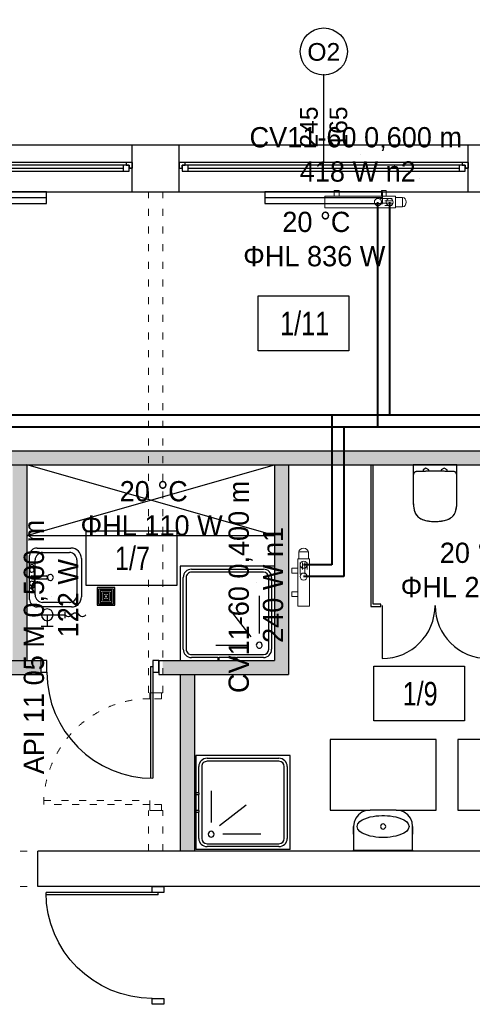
# Model space of a CAD drawing. Header units: millimetres. Extents: x 3698380 to 4312681, y 939872 to 1104488.
# Tile 62 of 93: x 4082736 to 4086576, y 1046630 to 1054991. Entities that reach past the tile are written whole.
import ezdxf
from ezdxf.enums import TextEntityAlignment as Align
from ezdxf.lldxf.tags import DXFTag

# ---------------------------------------------------------------- set-up
doc = ezdxf.new("R2010")
doc.units = ezdxf.units.MM
doc.header["$LTSCALE"] = 10
doc.linetypes.add('ACAD_ISO03W100', pattern=[30, 12, -18])
doc.linetypes.add('CHSW', pattern=[0])
for name, color, linetype, lineweight in [('0 20 cienka', 8, 'Continuous', 20), ('A-DOOR', 7, 'Continuous', 9), ('P-SANR-FIXT', 7, 'Continuous', 9), ('SAN_Armatura CO na rozwinięciu', 7, 'Continuous', 13), ('SAN_Armatura CO na rzucie', 7, 'Continuous', 13), ('SAN_Grzejniki CO na rzucie', 7, 'Continuous', 13), ('SAN_Przewody powrotne CO na rzucie', 5, 'Continuous', 40), ('SAN_Przewody zasilające CO na rzucie', 1, 'Continuous', 40)]:
    doc.layers.add(name, color=color, linetype=linetype, lineweight=lineweight)
for name, color, linetype in [('A_bloki', 252, 'Continuous'), ('A_kreskowanie', 8, 'Continuous'), ('A_opis_pom', 3, 'Continuous'), ('A_podciąg', 8, '300118_49_XR_0034$0$300118_49_XR_0033$0$( Dashed )'), ('A_sc_istn', 252, 'Continuous'), ('A_sc_proj', 2, 'Continuous'), ('A_stolarka', 252, 'Continuous'), ('A_wymiary', 1, 'Continuous'), ('SAN_Piony CO na rzucie', 8, 'Continuous')]:
    doc.layers.add(name, color=color, linetype=linetype)
doc.layers.add('SAN_Etykiety pomieszczeń na rzucie', color=7, linetype='Continuous', true_color=0x8e8e8e)
doc.styles.add('Etykiety pomieszczeń na rzucie', font='txt')
doc.styles.add('Grzejniki CO na rzucie', font='txt')
doc.styles.get("Standard").update_dxf_attribs({"font": 'arial.ttf'})
doc.styles.add('Strzałki', font='ic-isocp.shx', dxfattribs={"width": 0.8})
tags = doc.linetypes.add('300118_49_XR_0034$0$300118_49_XR_0033$0$( Dashed )', pattern=[0.75, 0.5, -0.25]).pattern_tags.tags
tags[6:7] = [DXFTag(74, 4), DXFTag(75, 0), DXFTag(340, '0'), DXFTag(46, 1.0), DXFTag(50, 0.0), DXFTag(44, 0.0), DXFTag(45, 0.0)]
tags[4:5] = [DXFTag(74, 4), DXFTag(75, 0), DXFTag(340, '0'), DXFTag(46, 1.0), DXFTag(50, 0.0), DXFTag(44, 0.0), DXFTag(45, 0.0)]
tags = doc.linetypes.add('DASHED', pattern=[19.05, 12.7, -6.35]).pattern_tags.tags
tags[6:7] = [DXFTag(74, 4), DXFTag(75, 0), DXFTag(340, '0'), DXFTag(46, 1.0), DXFTag(50, 0.0), DXFTag(44, 0.0), DXFTag(45, 0.0)]
tags[4:5] = [DXFTag(74, 4), DXFTag(75, 0), DXFTag(340, '0'), DXFTag(46, 1.0), DXFTag(50, 0.0), DXFTag(44, 0.0), DXFTag(45, 0.0)]
doc.linetypes.add('TRACKS', pattern='A,0.15,[130,ltypeshp.shx,S=0.25,R=0,X=0,Y=0],0.15', length=0.3)

# ---------------------------------------------------------------- blocks, each defined once
blk = doc.blocks.new('*U462')
at = {"color": 252}
for p, q in [((-95, 20), (-100, 20)), ((-97.5, 15), (-97.5, 17.5)), ((-97.5, 17.5), (-95, 17.5)), ((-92.5, 17.5), (-97.5, 17.5)), ((-97.5, 17.5), (-97.5, 12.5)), ((-95, 17.5), (-95, 20)), ((140, 20), (-95, 20)), ((-92.5, 12.5), (-92.5, 17.5)), ((137.5, 17.5), (-92.5, 17.5)), ((142.5, 17.5), (137.5, 17.5)), ((137.5, 17.5), (137.5, 12.5)), ((145, 20), (140, 20)), ((140, 20), (140, 17.5)), ((140, 17.5), (142.5, 17.5)), ((142.5, 17.5), (142.5, 15)), ((142.5, 12.5), (142.5, 17.5)), ((-100, 15), (-97.5, 15)), ((-97.5, 12.5), (-92.5, 12.5)), ((-92.5, 15), (137.5, 15)), ((-92.5, 12.5), (137.5, 12.5)), ((-92.5, 12.5), (137.5, 12.5)), ((137.5, 12.5), (142.5, 12.5)), ((142.5, 15), (145, 15))]:
    blk.add_line(p, q, dxfattribs=at)
for points in [[(-100, 20), (-100, 15), (-97.5, 15)], [(145, 20), (145, 14.99), (142.5, 15)]]:
    blk.add_lwpolyline(points, dxfattribs=at)
blk = doc.blocks.new('*U338')
at = {"color": 252}
blk.add_lwpolyline([(75, 0), (0, 0)], dxfattribs=at)
for tag, p in [('S', (30, 5)), ('H', (30, -20))]:
    blk.add_attdef(tag, text='', height=15, dxfattribs=at).set_placement(p, align=Align.CENTER)
blk = doc.blocks.new('jndf')
at = {"layer": 'A_stolarka', "ltscale": 2}
for p, q in [((6685.7, -1555593.7), (6685.7, -1556543.7)), ((6685.7, -1555593.7), (6705.7, -1555593.7)), ((6705.7, -1555593.7), (6705.7, -1556543.7))]:
    blk.add_line(p, q, dxfattribs=at)
for points in [[(5755.7, -1555643.7), (5805.7, -1555643.7), (5805.7, -1555543.7), (5755.7, -1555543.7)], [(6705.7, -1555643.7), (6755.7, -1555643.7), (6755.7, -1555543.7), (6705.7, -1555543.7)]]:
    blk.add_lwpolyline(points, close=True, dxfattribs=at)
blk.add_arc((6705.7, -1555643.7), 900, 180, 270, dxfattribs=at)
blk = doc.blocks.new('Brodzik - 80x80-V10-1 PIĘTRO')
at = {"layer": 'A_bloki'}
for p, q in [((-39.82, -40), (-39.82, 40)), ((40, 40), (-39.82, 40)), ((-30.5, 37.5), (-8.08, 37.5)), ((30.5, 35), (-30.5, 35)), ((-8.1, 40), (-8.1, 37.5)), ((-8.1, 37.5), (-8.08, 37.5)), ((-6.9, 37.5), (-8.1, 37.5)), ((-6.92, 37.5), (-6.9, 37.5)), ((-6.92, 37.5), (6.92, 37.5)), ((-6.9, 37.5), (-6.9, 40)), ((6.9, 40), (6.9, 37.5)), ((6.9, 37.5), (6.92, 37.5)), ((8.1, 37.5), (6.9, 37.5)), ((8.08, 37.5), (8.1, 37.5)), ((8.08, 37.5), (30.5, 37.5)), ((8.1, 37.5), (8.1, 40)), ((40, -40), (40, 40)), ((-37.5, -30.5), (-37.5, 30.5)), ((-35, 30.5), (-35, -30.5)), ((10, 27), (-17, 27)), ((35, -30.5), (35, 30.5)), ((37.5, 30.5), (37.5, -30.5)), ((-27, -15), (-27, 17)), ((-2.3, -2.7), (-19.93, 19.93)), ((-39.82, -40), (40, -40)), ((-30.5, -35), (30.5, -35)), ((30.5, -37.5), (-30.5, -37.5))]:
    blk.add_line(p, q, dxfattribs=at)
for centre, radius, start, end in [((-30.5, 30.5), 7, 90, 180), ((-30.5, 30.5), 4.5, 90, 180), ((30.5, 30.5), 7, 0, 90), ((30.5, 30.5), 4.5, 360, 90), ((-27, 27), 2.5, 360, 180), ((-27, 27), 2.5, 180, 360), ((-30.5, -30.5), 7, 180, 270), ((-30.5, -30.5), 4.5, 180, 270), ((30.5, -30.5), 7, 270, 0), ((30.5, -30.5), 4.5, 270, 0)]:
    blk.add_arc(centre, radius, start, end, dxfattribs=at)
blk = doc.blocks.new('zlew_ 1 komora_ gospodarczy_ 01 - 500 x 440mm-1748953-1 PIĘTRO')
at = {"layer": 'A_bloki'}
for p, q in [((-14.54, 25.99), (18.13, 25.99)), ((-14.54, 25.99), (18.13, 25.99)), ((-23.43, -11.66), (-23.43, 17.1)), ((-23.43, -11.66), (-23.43, 17.1)), ((-13.27, 22.18), (16.41, 22.18)), ((26.57, 17.55), (26.57, -11.66)), ((26.57, 17.55), (26.57, -11.66)), ((-19.62, -6.9), (-19.62, 15.83)), ((22.76, 15.83), (22.76, -6.9)), ((0.3, -16.07), (0.3, -4.04)), ((2.84, -16.07), (2.84, -4.04)), ((0.3, -13.25), (-13.27, -13.25)), ((-7.32, -14.2), (0.3, -14.2)), ((16.41, -13.25), (2.84, -13.25)), ((2.84, -14.2), (9.19, -14.2)), ((20.22, -18.01), (-17.08, -18.01)), ((20.22, -18.01), (-17.08, -18.01)), ((9.19, -18.01), (-7.32, -18.01))]:
    blk.add_line(p, q, dxfattribs=at)
for centre, radius, start, end in [((-14.54, 17.1), 8.89, 90, 180), ((-14.54, 17.1), 8.89, 90, 180), ((18.13, 17.55), 8.44, 0, 90), ((18.13, 17.55), 8.44, 360, 90), ((-13.27, 15.83), 6.35, 90, 180), ((16.41, 15.83), 6.35, 360, 90), ((1.57, -0.32), 2.54, 360, 180), ((-13.27, -6.9), 6.35, 180, 270), ((1.57, -0.32), 2.54, 180, 0), ((1.57, -4.04), 1.27, 360, 180), ((16.41, -6.9), 6.35, 270, 0), ((-17.08, -11.66), 6.35, 180, 270), ((-17.08, -11.66), 6.35, 180, 270), ((-7.32, -16.11), 1.91, 90, 270), ((-4.78, -16.11), 1.9, 360, 180), ((-4.78, -16.11), 1.9, 180, 0), ((1.57, -16.07), 1.27, 180, 0), ((6.65, -16.11), 1.9, 0, 180), ((6.65, -16.11), 1.9, 180, 0), ((9.19, -16.11), 1.9, 270, 90), ((20.22, -11.66), 6.35, 270, 0), ((20.22, -11.66), 6.35, 270, 0)]:
    blk.add_arc(centre, radius, start, end, dxfattribs=at)
blk = doc.blocks.new('kran ze złączką 2d - kran ze złączką 2d-1891425-1 PIĘTRO')
at = {"layer": 'A_bloki'}
for p, q in [((0, 2.18), (0, -2.82)), ((29.99, 0.01), (0, 0)), ((14.99, 0), (15, -10)), ((10, -10), (20, -10))]:
    blk.add_line(p, q, dxfattribs=at)
blk.add_circle((14.99, 0), 5, dxfattribs=at)
for centre, start, end in [((-8.87, -1.79), 31.09504, 148.90496), ((-2.93, 1.79), 211.09504, 328.90496), ((-14.81, 1.79), 211.09504, 328.90496)]:
    blk.add_arc(centre, 3.47, start, end, dxfattribs=at)
blk = doc.blocks.new('Wpust podłogowy - DN 100-1891426-1 PIĘTRO')
at = {"layer": 'A_bloki'}
for p, q in [((7.5, 7.5), (-7.5, 7.5)), ((-7.5, 7.5), (-7.5, -7.5)), ((7.5, 7.5), (-7.5, 7.5)), ((-7.5, 7.5), (-7.5, -7.5)), ((6.25, 6.25), (-6.25, 6.25)), ((-6.25, 6.25), (-6.25, -6.25)), ((5, 5), (-5, 5)), ((-5, 5), (-5, -5)), ((3.75, 3.75), (-3.75, 3.75)), ((-3.75, 3.75), (-3.75, -3.75)), ((2.5, 2.5), (-2.5, 2.5)), ((-2.5, 2.5), (-2.5, -2.5)), ((1.25, 1.25), (-1.25, 1.25)), ((-1.25, 1.25), (-1.25, -1.25)), ((1.25, -1.25), (1.25, 1.25)), ((2.5, -2.5), (2.5, 2.5)), ((3.75, -3.75), (3.75, 3.75)), ((5, -5), (5, 5)), ((6.25, -6.25), (6.25, 6.25)), ((7.5, -7.5), (7.5, 7.5)), ((7.5, -7.5), (7.5, 7.5)), ((-7.5, -7.5), (7.5, -7.5)), ((-7.5, -7.5), (7.5, -7.5)), ((-6.25, -6.25), (6.25, -6.25)), ((-5, -5), (5, -5)), ((-3.75, -3.75), (3.75, -3.75)), ((-2.5, -2.5), (2.5, -2.5)), ((-1.25, -1.25), (1.25, -1.25))]:
    blk.add_line(p, q, dxfattribs=at)
blk = doc.blocks.new('Umywalka toaletowa - 35x50 cm-976482-1 PIĘTRO')
at = {"layer": 'A_bloki'}
for p, q in [((11, 35), (-11, 35)), ((-25, 21), (-25, 1)), ((25, 1), (25, 21)), ((-25, 1), (25, 1))]:
    blk.add_line(p, q, dxfattribs=at)
at = {"layer": 'A_bloki', "flags": 128}
for points in [[(-11, 35), (-14.62, 34.52), (-18, 33.12), (-20.9, 30.9), (-23.12, 28), (-24.52, 24.62), (-25, 21)], [(25, 21), (24.52, 24.62), (23.12, 28), (20.9, 30.9), (18, 33.12), (14.62, 34.52), (11, 35)], [(-22, 21), (-21.32, 23.31), (-19.71, 25.14), (-17.72, 26.53), (-15.53, 27.61), (-13.24, 28.45), (-10.9, 29.11), (-8.5, 29.61), (-6.09, 29.97), (-3.66, 30.2), (-1.22, 30.32), (1.22, 30.32), (3.66, 30.2), (6.09, 29.97), (8.51, 29.61), (10.9, 29.11), (13.24, 28.45), (15.53, 27.61), (17.71, 26.54), (19.72, 25.14), (21.31, 23.31), (22, 21)], [(-25, 14.55), (-25, 15.39), (-25, 17.3), (-25, 19.17), (-25, 21)], [(22, 21), (21.31, 18.69), (19.72, 16.86), (17.71, 15.46), (15.53, 14.39), (13.24, 13.55), (10.9, 12.89), (8.51, 12.39), (6.09, 12.03), (3.66, 11.8), (1.22, 11.68), (-1.22, 11.68), (-3.66, 11.8), (-6.09, 12.03), (-8.5, 12.39), (-10.9, 12.89), (-13.24, 13.55), (-15.53, 14.39), (-17.72, 15.47), (-19.71, 16.86), (-21.32, 18.69), (-22, 21)], [(25, 21), (25, 19.17), (25, 17.3), (25, 15.39), (25, 14.55)], [(-25, 0), (-25, 0.72), (-25, 0.88)], [(25, 0.86), (25, 0.72), (25, 0)]]:
    blk.add_lwpolyline(points, dxfattribs=at)
at = {"layer": 'A_bloki'}
for start, end in [(0, 180), (180, 0)]:
    blk.add_arc((0, 21), 2.19, start, end, dxfattribs=at)
for points in [[(-25, 0), (-25, 0.22), (-25, 0.59), (-25, 0.93), (-25, 1), (-25, 1)], [(25, 1), (25, 1), (25, 0.93), (25, 0.59), (25, 0.22), (25, 0)]]:
    blk.add_open_spline(points, degree=3, dxfattribs=at)
at = {"layer": 'A_podciąg'}
for p, q in [((-45, 95), (-45, 35)), ((45, 95), (-45, 95)), ((45, 35), (45, 95)), ((-45, 35), (-11, 35)), ((11, 35), (45, 35))]:
    blk.add_line(p, q, dxfattribs=at)
blk = doc.blocks.new('BS_WC WISZĄCE 2 - PlumbingFixture_GroheLimited_EuroCeramicFloorstandingWC_39329000_METRIC - 39329000-V9-1 PIĘTRO')
at = {"layer": 'A_bloki'}
for p, q in [((-18.54, 30.72), (-18.54, 8.6)), ((18.54, 8.6), (18.54, 30.72)), ((-18.54, 8.6), (-18.54, 0)), ((18.54, 0), (18.54, 8.6)), ((-18.54, 0), (18.54, 0)), ((-10.24, 5.43), (-10.24, 4.1)), ((-10.24, 4.1), (-7.75, 2.67)), ((-7.75, 2.67), (-5.26, 4.1)), ((-5.26, 4.1), (-5.26, 5.36)), ((5.26, 5.36), (5.26, 4.1)), ((5.26, 4.1), (7.75, 2.67)), ((7.75, 2.67), (10.24, 4.1)), ((10.24, 4.1), (10.24, 5.43))]:
    blk.add_line(p, q, dxfattribs=at)
at = {"layer": 'A_bloki', "flags": 128}
for points in [[(-10.72, 46.24), (-11.12, 46.09), (-11.52, 45.93), (-11.91, 45.75), (-12.29, 45.55), (-12.67, 45.34), (-13.03, 45.12), (-13.39, 44.88), (-13.74, 44.62), (-14.07, 44.36), (-14.4, 44.07), (-14.71, 43.78), (-15.01, 43.48), (-15.3, 43.16), (-15.58, 42.83), (-15.84, 42.49), (-16.09, 42.14), (-16.33, 41.78), (-16.55, 41.41), (-16.75, 41.03), (-16.94, 40.65), (-17.12, 40.26), (-17.28, 39.86), (-17.42, 39.45), (-17.55, 39.04), (-17.66, 38.63), (-17.71, 38.38)], [(-5.51, 47.56), (-6.16, 47.45), (-7.45, 47.18), (-8.73, 46.86), (-9.99, 46.48), (-10.72, 46.24)], [(-0.07, 48.03), (-0.93, 48.02), (-2.25, 47.96), (-3.56, 47.84), (-4.86, 47.67), (-5.36, 47.59)], [(10.72, 46.24), (9.47, 46.64), (8.2, 47), (6.92, 47.3), (5.63, 47.55), (4.32, 47.75), (3.02, 47.89), (1.7, 47.99), (0.39, 48.03), (0.06, 48.03)], [(17.71, 38.38), (17.61, 38.8), (17.5, 39.21), (17.36, 39.62), (17.21, 40.03), (17.05, 40.42), (16.87, 40.81), (16.67, 41.19), (16.46, 41.57), (16.23, 41.93), (15.99, 42.29), (15.74, 42.63), (15.47, 42.97), (15.19, 43.29), (14.89, 43.6), (14.58, 43.91), (14.27, 44.19), (13.94, 44.47), (13.59, 44.73), (13.24, 44.98), (12.88, 45.21), (12.51, 45.43), (12.14, 45.63), (11.75, 45.82), (11.36, 46), (10.96, 46.15), (10.72, 46.24)], [(-18.34, 34.48), (-18.38, 34.14), (-18.49, 32.72), (-18.54, 31.29), (-18.54, 30.72)], [(-17.71, 38.38), (-17.99, 36.98), (-18.21, 35.57), (-18.31, 34.71)], [(18.32, 34.67), (18.29, 35.01), (18.09, 36.42), (17.83, 37.83), (17.71, 38.38)], [(18.54, 30.72), (18.52, 32.15), (18.43, 33.58), (18.34, 34.44)]]:
    blk.add_lwpolyline(points, dxfattribs=at)
at = {"layer": 'A_bloki'}
for centre, radius, start, end in [((-7.22, 36.08), 10.74, 109.00577, 167.63993), ((0, 15.11), 32.92, 70.99423, 109.00577), ((7.22, 36.08), 10.74, 12.36007, 70.99423), ((17.25, 30.72), 35.79, 167.63993, 180), ((-17.25, 30.72), 35.79, 360, 12.36007), ((-15.44, 8.6), 3.1, 180, 214.98596), ((15.44, 8.6), 3.1, 325.01404, 360)]:
    blk.add_arc(centre, radius, start, end, dxfattribs=at)
for points, knots in [([(-17.98, 6.82), (-17.87, 6.66), (-17.62, 6.36), (-17.24, 6.08), (-16.96, 5.92), (-16.79, 5.84), (-16.66, 5.79), (-16.53, 5.74), (-16.4, 5.69), (-16.27, 5.66), (-16.13, 5.63), (-15.99, 5.6), (-15.8, 5.58), (-15.66, 5.56), (-15.56, 5.56)], [-1, -1, -1, -1, -0.8, -0.6, -0.5, -0.45, -0.4, -0.35, -0.3, -0.25, -0.2, -0.15, -0.1, 0, 0, 0, 0]), ([(15.56, 5.56), (15.7, 5.57), (15.89, 5.58), (16.1, 5.62), (16.23, 5.65), (16.4, 5.69), (16.57, 5.75), (16.7, 5.8), (16.89, 5.88), (17.2, 6.05), (17.62, 6.36), (17.87, 6.66), (17.98, 6.82)], [-1, -1, -1, -1, -0.85, -0.8125, -0.775, -0.7, -0.625, -0.5875, -0.55, -0.4, -0.2, 0, 0, 0, 0])]:
    blk.add_open_spline(points, degree=3, knots=knots, dxfattribs=at)
blk.add_open_spline([(-15.56, 5.56), (-14.52, 5.52), (-12.45, 5.46), (-9.34, 5.4), (-6.23, 5.35), (-3.12, 5.33), (0, 5.33), (3.11, 5.33), (6.23, 5.35), (9.34, 5.4), (12.45, 5.46), (14.52, 5.52), (15.56, 5.56)], degree=3, dxfattribs=at)
blk = doc.blocks.new('Drzwi-dwuskrzydłowe-panelowe - D 80x200 OŚCIEŻNICA-1 DRZWI-5-976485-1 PIĘTRO')
at = {"layer": 'A_bloki'}
for p, q in [((-45, 0), (-45, -45)), ((45, 0), (45, -45))]:
    blk.add_line(p, q, dxfattribs=at)
for centre, start, end in [((-45, 0), 270, 0), ((45, 0), 180, 270)]:
    blk.add_arc(centre, 45, start, end, dxfattribs=at)
blk = doc.blocks.new('d')
at = {"layer": 'A_kreskowanie', "ltscale": 2}
h = blk.add_hatch(color=252, dxfattribs=at)
h.dxf.hatch_style = 1
h.paths.add_polyline_path([(3731432.76, 791007.02), (3731312.76, 791007.02), (3731312.76, 789647.02), (3731432.76, 789647.02)])
h.paths.add_polyline_path([(3732874.74, 789327.02), (3732874.74, 789347.02), (3731432.76, 789347.02), (3731432.76, 789227.02), (3732874.74, 789227.02)])
h.paths.add_polyline_path([(3732754.74, 789227.02), (3732634.74, 789227.02), (3732634.74, 789127.02), (3732754.74, 789127.02)])
h.paths.add_polyline_path([(3734281.53, 789347.02), (3733874.74, 789347.02), (3733874.74, 789227.02), (3734281.53, 789227.02)])
h.paths.add_polyline_path([(3734161.53, 791007.02), (3734041.53, 791007.02), (3734041.53, 790927.02), (3734041.53, 790357.02), (3734041.53, 789347.02), (3734161.53, 789347.02)])
h.paths.add_polyline_path([(3736381.9, 791007.02), (3736261.9, 791007.02), (3736261.9, 789347.02), (3735463.65, 789347.02), (3735314.74, 789347.02), (3735314.74, 789227.02), (3736381.9, 789227.02)])
h.paths.add_polyline_path([(3735583.65, 789227.02), (3735463.65, 789227.02), (3735463.65, 787727.02), (3735583.65, 787727.02)])
h.paths.add_polyline_path([(3732754.74, 788122.56), (3732634.74, 788122.56), (3732634.74, 787727.02), (3732754.74, 787727.02)])
h.paths.add_polyline_path([(3731432.76, 789527.02), (3731312.76, 789527.02), (3731312.76, 787727.02), (3731432.76, 787727.02)])
h.paths.add_polyline_path([(3730049.12, 787727.02), (3729235.08, 787727.02), (3729235.08, 787627.02), (3729285.08, 787627.02), (3729285.08, 787527.02, 0.0278424), (3729290.65, 787427.02), (3730049.12, 787427.02)])
h.paths.add_polyline_path([(3729285.08, 787527.02), (3729235.08, 787527.02), (3729235.08, 787427.02), (3729290.65, 787427.02, -0.0278424)], flags=17)
h.paths.add_polyline_path([(3729285.08, 787627.02), (3729235.08, 787627.02), (3729235.08, 787527.02), (3729285.08, 787527.02)], flags=17)
h.paths.add_polyline_path([(3729114.74, 784607.02), (3728714.74, 784607.02), (3728714.74, 783607.02), (3729114.74, 783607.02)])
h.paths.add_polyline_path([(3729220.66, 783607.02), (3729114.74, 783607.02), (3729114.74, 783487.02), (3729220.66, 783487.02)])
h.paths.add_polyline_path([(3729309.74, 783607.02), (3729220.66, 783607.02), (3729220.66, 783487.02), (3729309.74, 783487.02)])
h.paths.add_polyline_path([(3732204.74, 783607.02), (3730709.74, 783607.02), (3730709.74, 783487.02), (3732204.74, 783487.02)])
h.paths.add_polyline_path([(3732324.74, 783707.02), (3732204.74, 783707.02), (3732204.74, 781627.02), (3732324.74, 781627.02)])
h.paths.add_polyline_path([(3735344.74, 786027.02), (3735224.74, 786027.02), (3732324.74, 786027.02), (3732324.74, 785907.02), (3735224.74, 785907.02), (3735224.74, 781627.02), (3735344.74, 781627.02)])
h.paths.add_polyline_path([(3744114.74, 791127.02), (3735314.74, 791127.02), (3735314.74, 791007.02), (3744114.74, 791007.02)])
h.paths.add_polyline_path([(3740100.05, 791007.02), (3739980.05, 791007.02), (3739980.05, 787727.02), (3740100.05, 787727.02)])
h.paths.add_polyline_path([(3742214.74, 791007.02), (3742094.74, 791007.02), (3742094.74, 787727.02), (3742214.74, 787727.02)])
h.paths.add_polyline_path([(3727024.74, 793327.02), (3726904.74, 793327.02), (3726904.74, 789127.02), (3727024.74, 789127.02)])
h = blk.add_hatch(color=252, dxfattribs=at)
h.dxf.hatch_style = 1
h.paths.add_polyline_path([(3733274.74, 791127.02), (3729114.74, 791127.02), (3729114.74, 791007.02), (3732204.74, 791007.02), (3733274.74, 791007.02)])
h.paths.add_polyline_path([(3733394.74, 791127.02), (3733274.74, 791127.02), (3733274.74, 791007.02), (3733394.74, 791007.02)])
h.paths.add_polyline_path([(3735194.74, 791127.02), (3733394.74, 791127.02), (3733394.74, 791007.02), (3733824.74, 791007.02), (3734041.53, 791007.02), (3735194.74, 791007.02)])
h.paths.add_polyline_path([(3735314.74, 791127.02), (3735194.74, 791127.02), (3735194.74, 791007.02), (3735314.74, 791007.02)])
h.paths.add_polyline_path([(3731432.76, 789647.02), (3731312.76, 789647.02), (3731312.76, 789527.02), (3731432.76, 789527.02)])
at = {"layer": '0 20 cienka', "color": 252, "linetype": 'ACAD_ISO03W100', "ltscale": 0.5}
for p, q in [((3732754.74, 787727.02), (3734254.74, 787727.02)), ((3732754.74, 787427.02), (3734254.74, 787427.02))]:
    blk.add_line(p, q, dxfattribs=at)
for points in [[(3735194.74, 789072.56), (3735194.74, 793327.02)], [(3735314.74, 789072.56), (3735314.74, 793327.02)], [(3735314.74, 789072.56), (3735194.74, 789072.56)], [(3735194.74, 787727.02), (3735194.74, 788072.56)], [(3735314.74, 788072.56), (3735194.74, 788072.56)], [(3735314.74, 787727.02), (3735314.74, 788072.56)]]:
    blk.add_lwpolyline(points, dxfattribs=at)
for points in [[(3735204.74, 789072.56), (3735304.74, 789072.56), (3735304.74, 789022.56), (3735204.74, 789022.56)], [(3734304.74, 788157.56), (3735204.74, 788157.56), (3735204.74, 788122.56), (3734304.74, 788122.56)], [(3735304.74, 788072.56), (3735304.74, 788122.56), (3735204.74, 788122.56), (3735204.74, 788072.56)]]:
    blk.add_lwpolyline(points, close=True, dxfattribs=at)
blk.add_arc((3735204.74, 788122.56), 900, 90, 180, dxfattribs=at)
at = {"layer": 'A_bloki', "color": 252, "linetype": 'Continuous'}
for p, q in [((3734161.53, 790407.02), (3736261.9, 791007.02)), ((3736261.9, 790407.02), (3734161.53, 791007.02))]:
    blk.add_line(p, q, dxfattribs=at)
blk.add_lwpolyline([(3734161.53, 790407.02), (3736261.9, 790407.02)], dxfattribs=at)
at = {"layer": 'A_opis_pom', "color": 252, "ltscale": 2}
for points in [[(3736125.61, 792442.48), (3736894.54, 792442.48), (3736894.54, 791977.06), (3736125.61, 791977.06)], [(3734664.59, 790448.31), (3735433.52, 790448.31), (3735433.52, 789982.89), (3734664.59, 789982.89)], [(3737105.54, 789298.57), (3737874.47, 789298.57), (3737874.47, 788833.14), (3737105.54, 788833.14)]]:
    blk.add_lwpolyline(points, close=True, dxfattribs=at)
at = {"layer": 'A_sc_istn', "color": 252}
for points in [[(3722514.74, 788607.02), (3722514.74, 793727.02), (3744014.74, 793727.02), (3744014.74, 797027.02)], [(3722914.74, 788607.02), (3722914.74, 793327.02), (3744414.74, 793327.02), (3744414.74, 797027.02)], [(3735054.74, 793327.02), (3735054.74, 793727.02)], [(3735454.74, 793327.02), (3735454.74, 793727.02)], [(3737904.74, 793327.02), (3737904.74, 793727.02)], [(3738835.51, 787727.02), (3734254.74, 787727.02)], [(3738835.51, 787427.02), (3734254.74, 787427.02)]]:
    blk.add_lwpolyline(points, dxfattribs=at)
for points in [[(3734329.75, 793327.02), (3733329.75, 793327.02), (3733329.75, 793227.02), (3734329.75, 793227.02)], [(3737179.75, 793327.02), (3736179.75, 793327.02), (3736179.75, 793227.02), (3737179.75, 793227.02)]]:
    blk.add_lwpolyline(points, close=True, dxfattribs=at)
at = {"layer": 'A_sc_istn', "color": 252, "linetype": 'TRACKS', "ltscale": 20}
for points in [[(3734329.75, 793277.02), (3733329.75, 793277.02)], [(3737179.75, 793277.02), (3736179.75, 793277.02)]]:
    blk.add_lwpolyline(points, dxfattribs=at)
at = {"layer": 'A_sc_istn', "color": 252}
blk.add_circle((3736681.05, 794518.12), 200, dxfattribs=at)
at = {"layer": 'A_sc_proj', "color": 252, "ltscale": 2}
for p, q in [((3734161.53, 791007.02), (3734161.53, 789347.02)), ((3736261.9, 791007.02), (3736261.9, 789347.02)), ((3736381.9, 791007.02), (3736381.9, 789227.02)), ((3736381.9, 791007.02), (3736381.9, 789227.02)), ((3733874.74, 789347.02), (3734281.53, 789347.02)), ((3735281.53, 789347.02), (3736261.9, 789347.02)), ((3733874.74, 789227.02), (3734281.53, 789227.02)), ((3735281.53, 789227.02), (3736381.9, 789227.02)), ((3735463.65, 789227.02), (3735463.65, 787727.02)), ((3735583.65, 789227.02), (3735583.65, 787727.02)), ((3735583.65, 789227.02), (3735583.65, 787727.02))]:
    blk.add_line(p, q, dxfattribs=at)
at = {"layer": 'A_sc_proj', "color": 252, "ltscale": 16}
for p, q in [((3734281.53, 789347.02), (3734281.53, 789227.02)), ((3735281.53, 789347.02), (3735281.53, 789227.02)), ((3734254.74, 787427.02), (3734254.74, 787727.02))]:
    blk.add_line(p, q, dxfattribs=at)
at = {"layer": 'A_sc_proj', "color": 252, "ltscale": 2}
for points in [[(3729114.74, 791127.02), (3744114.74, 791127.02)], [(3729114.74, 791007.02), (3744114.74, 791007.02)]]:
    blk.add_lwpolyline(points, dxfattribs=at)
at = {"layer": 'A_sc_proj', "color": 252}
blk.add_lwpolyline([(3737080.51, 791007.02), (3737080.51, 789805.19), (3737165.14, 789805.19), (3737165.14, 789825.19), (3737100.51, 789825.19), (3737100.51, 791007.02)], dxfattribs=at)
at = {"layer": 'A-DOOR', "color": 252, "xscale": 10, "yscale": 10, "zscale": 10}
blk.add_blockref('Drzwi-dwuskrzydłowe-panelowe - D 80x200 OŚCIEŻNICA-1 DRZWI-5-976485-1 PIĘTRO', (3737625.14, 789813.59), dxfattribs=at)
at = {"layer": 'A_bloki', "color": 252, "xscale": 10, "yscale": 10, "zscale": 10}
for name, p, rotation in [('BS_WC WISZĄCE 2 - PlumbingFixture_GroheLimited_EuroCeramicFloorstandingWC_39329000_METRIC - 39329000-V9-1 PIĘTRO', (3737625.51, 791007.02), 180), ('Brodzik - 80x80-V10-1 PIĘTRO', (3735995.45, 788141), 90)]:
    blk.add_blockref(name, p, dxfattribs=dict(at, rotation=rotation))
at = {"layer": 'A_bloki', "color": 252, "linetype": 'Continuous', "xscale": 10, "yscale": 10, "zscale": 10}
for name, p, rotation in [('zlew_ 1 komora_ gospodarczy_ 01 - 500 x 440mm-1748953-1 PIĘTRO', (3734364.66, 790067.7), 270.0000000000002), ('Brodzik - 80x80-V10-1 PIĘTRO', (3735863.65, 789747.02), 180), ('Wpust podłogowy - DN 100-1891426-1 PIĘTRO', (3734832.99, 789890.4), 89.99999999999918)]:
    blk.add_blockref(name, p, dxfattribs=dict(at, rotation=rotation))
at = {"layer": 'A_bloki', "color": 252, "linetype": 'Continuous', "xscale": -10, "yscale": 10, "zscale": 10}
blk.add_blockref('kran ze złączką 2d - kran ze złączką 2d-1891425-1 PIĘTRO', (3734484.51, 789734.7), dxfattribs=at)
at = {"layer": 'A_sc_istn', "color": 252, "linetype": 'ACAD_ISO03W100', "xscale": 10, "yscale": 10, "zscale": 10, "rotation": 90}
blk.add_blockref('*U338', (3736679.74, 793577.05), dxfattribs=at).add_auto_attribs({'S': '245', 'H': '165'})
at = {"layer": 'A_sc_istn', "color": 252, "xscale": 10, "yscale": 10, "zscale": 10}
for p in [(3733604.74, 793377.05), (3736454.74, 793377.05)]:
    blk.add_blockref('*U462', p, dxfattribs=at)
at = {"layer": 'A_stolarka', "color": 252}
blk.add_blockref('jndf', (3728525.79, 2344890.77), dxfattribs=at)
at = {"layer": 'A_stolarka', "color": 252, "xscale": -1, "rotation": 270}
blk.add_blockref('jndf', (5290868.49, 780671.29), dxfattribs=at)
at = {"layer": 'P-SANR-FIXT', "color": 252, "xscale": 10, "yscale": 10, "zscale": 10}
for p in [(3737184.27, 787727.02), (3738269.27, 787727.02)]:
    blk.add_blockref('Umywalka toaletowa - 35x50 cm-976482-1 PIĘTRO', p, dxfattribs=at)
at = {"layer": 'A_sc_istn', "color": 252, "insert": (3736541.34, 794438.15), "char_height": 300, "attachment_point": 7}
blk.add_mtext_dynamic_manual_height_columns('{\\H0.5x;O2}', width=232.5953, gutter_width=12.5, heights=[0], dxfattribs=at)
at = {"layer": 'A_opis_pom', "color": 252, "char_height": 200, "attachment_point": 5, "style": 'Strzałki', "bg_fill": 3, "box_fill_scale": 1.2, "bg_fill_color": 256, "bg_fill_transparency": 10554628}
for s, insert in [('1/11', (3736518.6, 792207.31)), ('1/7', (3735057.58, 790213.15)), ('1/9', (3737498.53, 789063.4))]:
    blk.add_mtext(s, dxfattribs=dict(at, insert=insert))
blk = doc.blocks.new('PLYVK_P_ALH_RIGHT_P_60_5_60_30_10')
at = {"layer": 'SAN_Grzejniki CO na rzucie', "color": 9, "true_color": 0x000009}
for p, q in [((270, -70), (170, -70)), ((270, -110), (170, -110)), ((270, -90), (210, -90)), ((270, -130), (210, -130))]:
    blk.add_line(p, q, dxfattribs=at)
at = {"layer": 'SAN_Grzejniki CO na rzucie', "true_color": 0x000000}
for points in [[(-220, -50), (-220, 0), (-180, 0), (-180, -50)], [(180, -50), (180, 0), (220, 0), (220, -50)], [(-300, -150), (300, -150), (300, -50), (-300, -50), (-300, -150)]]:
    blk.add_lwpolyline(points, dxfattribs=at)
blk = doc.blocks.new('PLYVK_P_ALH_RIGHT_P_60_5_40_30_10')
at = {"layer": 'SAN_Grzejniki CO na rzucie', "color": 9, "true_color": 0x000009}
for p, q in [((170, -70), (70, -70)), ((170, -110), (70, -110)), ((170, -90), (110, -90)), ((170, -130), (110, -130))]:
    blk.add_line(p, q, dxfattribs=at)
at = {"layer": 'SAN_Grzejniki CO na rzucie', "true_color": 0x000000}
for points in [[(-120, -50), (-120, 0), (-80, 0), (-80, -50)], [(80, -50), (80, 0), (120, 0), (120, -50)], [(-200, -150), (200, -150), (200, -50), (-200, -50), (-200, -150)]]:
    blk.add_lwpolyline(points, dxfattribs=at)
blk = doc.blocks.new('VERTPIPECORETURN_P')
at = {"layer": 'SAN_Przewody powrotne CO na rzucie', "lineweight": 13, "true_color": 0x000000}
blk.add_circle((0, 0), 30, dxfattribs=at)
blk = doc.blocks.new('VERTPIPECOSUPPLY_P')
at = {"layer": 'SAN_Przewody zasilające CO na rzucie', "lineweight": 13, "true_color": 0x000000}
blk.add_circle((0, 0), 30, dxfattribs=at)
blk = doc.blocks.new('ZTGRZVK_P')
at = {"layer": 'SAN_Armatura CO na rozwinięciu', "true_color": 0x000000}
blk.add_lwpolyline([(50, 40), (110, 40), (110, -40), (50, -40), (50, 40)], dxfattribs=at)
blk.add_ellipse((110, 0), major_axis=(0, 40), ratio=0.75, start_param=3.141593, end_param=6.283185, dxfattribs=at)

msp = doc.modelspace()

# ---------------------------------------------------------------- block references
at = {"layer": 'A_wymiary'}
msp.add_blockref('d', (348634.7, 260202.7), dxfattribs=at)

# ---------------------------------------------------------------- next in the draw order: linework, layer by layer
at = {"layer": 'SAN_Grzejniki CO na rzucie', "true_color": 0x000000}
for p, q in [((4085624.8, 1053843.2), (4085624.8, 1053843.2)), ((4086124.8, 1053642.2), (4086124.8, 1053642.2)), ((4084944.8, 1050612.2), (4084944.8, 1050612.2)), ((4084743.8, 1050212.2), (4084743.8, 1050212.2)), ((4083005.8, 1050092.2), (4083005.8, 1050092.2))]:
    msp.add_line(p, q, dxfattribs=at)
at = {"layer": 'SAN_Przewody powrotne CO na rzucie', "linetype": 'DASHED', "true_color": 0x000000}
for p, q in [((4085874.8, 1051632.2), (4085874.8, 1053442.2)), ((4085384.8, 1051632.2), (4082144.8, 1051632.2)), ((4085384.8, 1051632.2), (4085384.8, 1050362.2)), ((4085874.8, 1051632.2), (4085384.8, 1051632.2)), ((4091364.8, 1051632.2), (4085874.8, 1051632.2)), ((4085384.8, 1050362.2), (4085144.8, 1050362.2))]:
    msp.add_line(p, q, dxfattribs=at)
at = {"layer": 'SAN_Przewody zasilające CO na rzucie', "linetype": 'CHSW', "true_color": 0x000000}
for p, q in [((4085774.8, 1051532.2), (4085774.8, 1053442.2)), ((4085484.8, 1051532.2), (4082244.8, 1051532.2)), ((4085484.8, 1051532.2), (4085484.8, 1050262.2)), ((4085774.8, 1051532.2), (4085484.8, 1051532.2)), ((4091264.8, 1051532.2), (4085774.8, 1051532.2)), ((4085484.8, 1050262.2), (4085144.8, 1050262.2))]:
    msp.add_line(p, q, dxfattribs=at)

# ---------------------------------------------------------------- next in the draw order: block references
at = {"layer": 'SAN_Armatura CO na rzucie', "true_color": 0x000000}
msp.add_blockref('ZTGRZVK_P', (4085874.8, 1053442.2), dxfattribs=at)
at = {"layer": 'SAN_Armatura CO na rzucie', "true_color": 0x000000, "rotation": 90}
msp.add_blockref('ZTGRZVK_P', (4085144.8, 1050362.2), dxfattribs=at)
at = {"layer": 'SAN_Grzejniki CO na rzucie', "true_color": 0x000000}
msp.add_blockref('PLYVK_P_ALH_RIGHT_P_60_5_60_30_10', (4085624.8, 1053542.2), dxfattribs=at)
at = {"layer": 'SAN_Grzejniki CO na rzucie', "true_color": 0x000000, "rotation": 90}
msp.add_blockref('PLYVK_P_ALH_RIGHT_P_60_5_40_30_10', (4085044.8, 1050212.2), dxfattribs=at)
at = {"layer": 'SAN_Piony CO na rzucie', "true_color": 0x000000}
for name, p in [('VERTPIPECOSUPPLY_P', (4085774.8, 1053442.2)), ('VERTPIPECORETURN_P', (4085874.8, 1053442.2)), ('VERTPIPECORETURN_P', (4085144.8, 1050362.2)), ('VERTPIPECOSUPPLY_P', (4085144.8, 1050262.2))]:
    msp.add_blockref(name, p, dxfattribs=at)

# ---------------------------------------------------------------- next in the draw order: texts
at = {"layer": 'SAN_Etykiety pomieszczeń na rzucie', "true_color": 0x000000, "style": 'Etykiety pomieszczeń na rzucie'}
for s, p in [('20 °C', (4084963.8, 1053188.2)), ('ΦHL 836 W', (4084631.8, 1052897.2)), ('20 °C', (4083583.8, 1050901.2)), ('ΦHL 110 W', (4083251.8, 1050610.2)), ('20 °C', (4086299.8, 1050378.2)), ('ΦHL 240 W', (4085967.8, 1050087.2))]:
    msp.add_text(s, height=172, dxfattribs=at).set_placement(p)
at = {"layer": 'SAN_Grzejniki CO na rzucie', "true_color": 0x000000, "style": 'Grzejniki CO na rzucie'}
for s, p in [('CV11-60 0,600 m', (4084685.8, 1053907.2)), ('418 W n2', (4085111.8, 1053616.2))]:
    msp.add_text(s, height=172, dxfattribs=at).set_placement(p)
for s, p in [('CV11-60 0,400 m', (4084679.8, 1049273.2)), ('API 11 05 M 0,500 m', (4082941.8, 1048583.9)), ('240 W n1', (4084970.8, 1049699.2)), ('122 W', (4083232.8, 1049746.2))]:
    msp.add_text(s, height=172, rotation=90, dxfattribs=at).set_placement(p)

doc.saveas('drawing.dxf')
